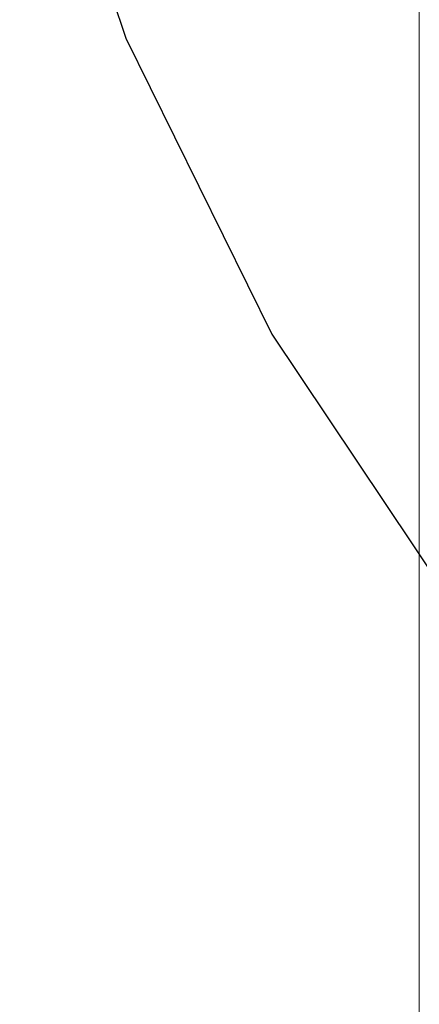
# Model space of a CAD drawing. Extents: x -223 to 557, y -138 to 606.
# Tile 102 of 142: x 16.83 to 18.06, y 64.23 to 67.27. Entities that reach past the tile are written whole.
import ezdxf
from ezdxf.lldxf.tags import DXFTag

# ---------------------------------------------------------------- set-up
doc = ezdxf.new("R2010")
doc.units = 0
doc.layers.get('0').update_dxf_attribs({"lineweight": 35})
doc.layers.add('5_EG-NEU', color=7, linetype='Continuous', lineweight=25)
doc.layers.add('5_EG-TÜRSTEMPEL', color=7, linetype='Continuous', lineweight=25)
tags = doc.linetypes.add('PUNKT2_S9', pattern=[0.0005, 0, -0.0005]).pattern_tags.tags
tags[6:7] = [DXFTag(74, 4), DXFTag(75, 0), DXFTag(340, '0'), DXFTag(46, 1.0), DXFTag(50, 0.0), DXFTag(44, 0.0), DXFTag(45, 0.0)]
tags[4:5] = [DXFTag(74, 4), DXFTag(75, 0), DXFTag(340, '0'), DXFTag(46, 1.0), DXFTag(50, 0.0), DXFTag(44, 0.0), DXFTag(45, 0.0)]

# ---------------------------------------------------------------- blocks, each defined once
blk = doc.blocks.new('Referenz-A07ALDUO1N', base_point=(-167.6747, -99.33))
at = {"layer": '5_EG-NEU', "color": 0, "linetype": 'PUNKT2_S9', "lineweight": 13, "ltscale": 0.13}
blk.add_line((18.0596, 78.4489), (18.0596, 61.9489), dxfattribs=at)
at = {"layer": '5_EG-TÜRSTEMPEL', "color": 0, "lineweight": -2}
for p, q in [((16.8254, 68.1802), (17.1533, 67.2141)), ((17.1533, 67.2141), (17.6046, 66.299)), ((17.6046, 66.299), (18.1714, 65.4507))]:
    blk.add_line(p, q, dxfattribs=at)

msp = doc.modelspace()

# ---------------------------------------------------------------- block references
at = {"color": 251, "lineweight": 25, "ltscale": 0.25, "true_color": 0x585858}
msp.add_blockref('Referenz-A07ALDUO1N', (-167.6747, -99.33), dxfattribs=at)

doc.saveas('drawing.dxf')
